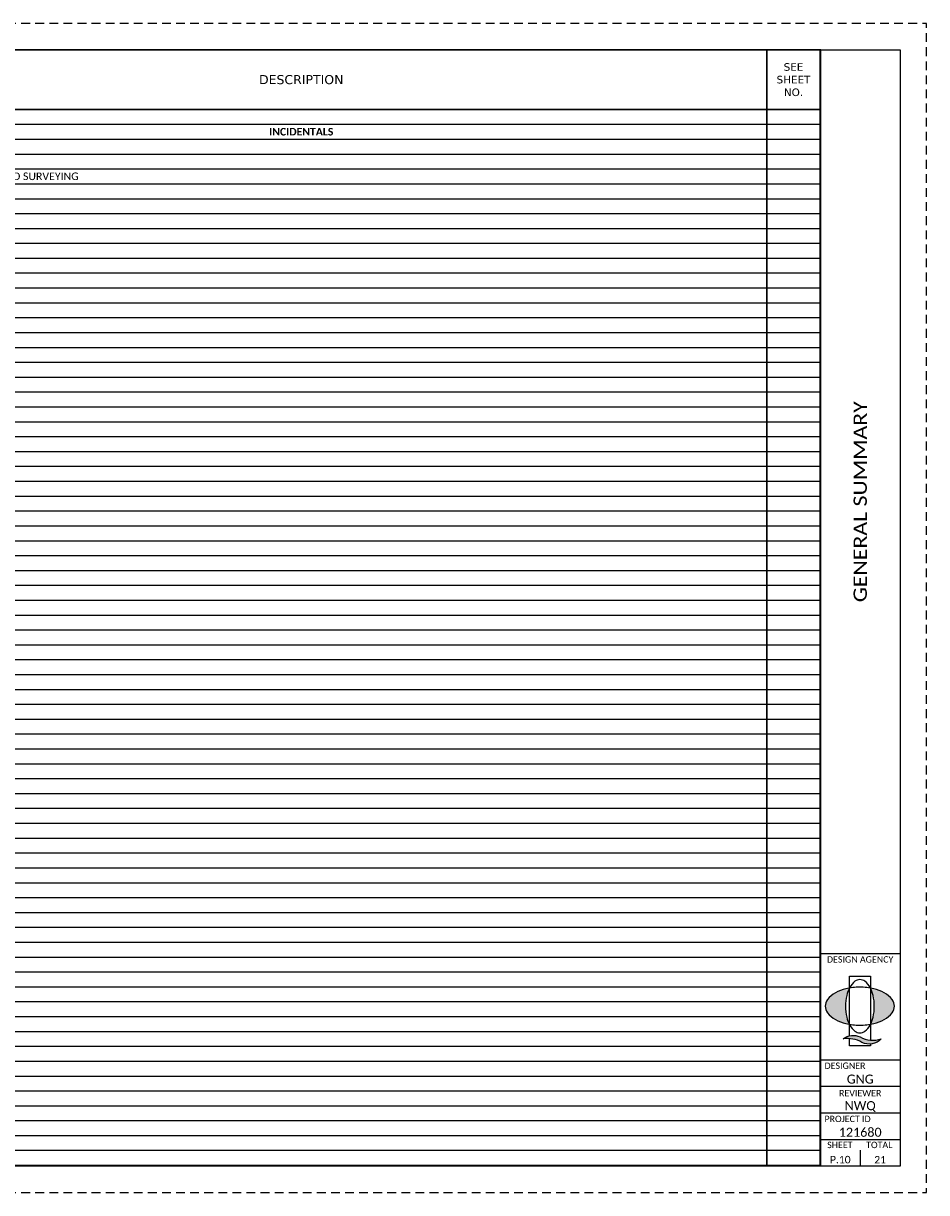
# Paper-space layout 'Layout1' of a CAD drawing. Header units: feet. Extents: x 0 to 34, y 0 to 22.
# Tile 2 of 2: x 17 to 34, y 0 to 22. Entities that reach past the tile are written whole.
import ezdxf
from ezdxf.enums import TextEntityAlignment as Align

# ---------------------------------------------------------------- set-up
doc = ezdxf.new("R2010")
doc.units = ezdxf.units.FT
doc.header["$MEASUREMENT"] = 0
doc.linetypes.add('cl20', pattern=[100, 5, -5, 80, -5, 5])
doc.linetypes.add('OhDOT_USTN3', pattern=[0.22, 0.165, -0.055])
for name, color, linetype in [('GE_X_CL_20', 7, 'cl20'), ('SH_Border', 7, 'Continuous'), ('SH_Cut_Line', 7, 'OhDOT_USTN3'), ('SH_Data', 7, 'Continuous'), ('SH_Hatch', 14, 'Continuous'), ('SH_TextM', 7, 'Continuous')]:
    doc.layers.add(name, color=color, linetype=linetype)
doc.styles.add('Font 70-Main Title', font='calibri.ttf', dxfattribs={"width": 1.15, "height": 0.25})
doc.styles.add('Slanted-Normal', font='calibrii.ttf', dxfattribs={"height": 0.14})
doc.styles.add('Straight Minimum (0.12) Font 30', font='calibri.ttf', dxfattribs={"height": 0.12})
doc.styles.add('Straight Sub-Title (0.17) Font 30', font='calibri.ttf', dxfattribs={"height": 0.17})
doc.styles.add('Straight-Normal', font='calibri.ttf', dxfattribs={"height": 0.14})
doc.styles.add('Straight-Sub Title', font='calibri.ttf', dxfattribs={"height": 0.17})

# ---------------------------------------------------------------- blocks, each defined once
blk = doc.blocks.new('A$C1697e795')
at = {"layer": 'SH_Hatch'}
for points in [[(-0.1098, 0.0898, -0.0615), (-0.0881, 0.1507), (-0.0881, 0.1523, 0.014092), (-0.1171, 0.1465, 0.069705), (-0.2053, 0.1131, 0.105975), (-0.2716, 0.0557, 0.163104), (-0.29, 0.0008, 0.163049), (-0.2716, -0.0541, 0.105975), (-0.2053, -0.1115, 0.069705), (-0.1171, -0.145, 0.014089), (-0.0881, -0.1507, -0.061487), (-0.1098, -0.0898, -0.054987), (-0.1197, 0, -0.054987)], [(0.1108, 0.0898, 0.0615), (0.0891, 0.1507), (0.0891, 0.1523, -0.014092), (0.1182, 0.1465, -0.069705), (0.2063, 0.1131, -0.105975), (0.2727, 0.0557, -0.163104), (0.2911, 0.0008, -0.163049), (0.2727, -0.0541, -0.105975), (0.2063, -0.1115, -0.069705), (0.1182, -0.145, -0.014089), (0.0891, -0.1507, 0.061487), (0.1108, -0.0898, 0.054987), (0.1207, 0, 0.054987)], [(0.0015, -0.2566, 0.297692), (-0.1396, -0.2731, -0.180432), (0.0164, -0.3024, 0.32264), (0.179, -0.273, -0.20237)]]:
    blk.add_hatch(color=256, dxfattribs=at).paths.add_polyline_path(points)
at = {"layer": 'SH_TextM'}
for points in [[(0.1106, -0.0898, 0.054987), (0.1206, 0, 0.054987), (0.1106, 0.0898, 0.0688), (0.0854, 0.1575, 0.105699), (0.0418, 0.2087, 0.165247), (0.0004, 0.2228, 0.165247), (-0.0409, 0.2087, 0.105699), (-0.0845, 0.1575, 0.0688), (-0.1098, 0.0898, 0.054987), (-0.1197, 0, 0.054987), (-0.1098, -0.0898, 0.0688), (-0.0845, -0.1575, 0.105699), (-0.0409, -0.2087, 0.165247), (0.0004, -0.2228, 0.165247), (0.0418, -0.2087, 0.105699), (0.0854, -0.1575, 0.0688)], [(-0.2053, -0.1115, 0.069705), (-0.1171, -0.145, 0.055931), (-0.0006, -0.158, 0.055931), (0.1159, -0.145, 0.069705), (0.2041, -0.1115, 0.105975), (0.2705, -0.0541, 0.163076), (0.2889, 0.0008, 0.163076), (0.2705, 0.0557, 0.105975), (0.2041, 0.1131, 0.069705), (0.1159, 0.1465, 0.055931), (-0.0006, 0.1596, 0.055931), (-0.1171, 0.1465, 0.069705), (-0.2053, 0.1131, 0.105975), (-0.2716, 0.0557, 0.163076), (-0.29, 0.0008, 0.163076), (-0.2716, -0.0541, 0.105975)], [(0.0164, -0.3024, 0.180432), (-0.1396, -0.2731, -0.297692), (0.0015, -0.2566, 0.20237), (0.179, -0.273, -0.32264)]]:
    blk.add_lwpolyline(points, format="xyb", close=True, dxfattribs=at)
for points in [[(-0.0881, -0.2469), (-0.0881, 0.2529), (0.0891, 0.2529), (0.0891, -0.2828)], [(0.0891, -0.3157), (0.0891, -0.332), (-0.0881, -0.332), (-0.0881, -0.2701)]]:
    blk.add_lwpolyline(points, dxfattribs=at)
blk = doc.blocks.new('BLKWO_NEW')
at = {"layer": 'SH_Border', "linetype": 'Continuous', "flags": 128}
blk.add_lwpolyline([(0.5, 21.5), (33.5, 21.5), (33.5, 0.5), (0.5, 0.5), (0.5, 21.5)], close=True, dxfattribs=at)
for points in [[(32, 21.5), (32, 0.5)], [(32, 4.5), (33.5, 4.5)], [(32, 2.5), (33.5, 2.5)], [(32, 2), (33.5, 2)], [(32, 1.5), (33.5, 1.5)], [(32, 1), (33.5, 1)]]:
    blk.add_lwpolyline(points, dxfattribs=at)
at = {"layer": 'SH_Border'}
blk.add_lwpolyline([(32.75, 0.8), (32.75, 0.5)], dxfattribs=at)
at = {"layer": 'SH_Cut_Line', "color": 7, "linetype": 'OhDOT_USTN3', "flags": 128}
blk.add_lwpolyline([(0, 0), (34, 0), (34, 22), (0, 22), (0, 0)], close=True, dxfattribs=at)
at = {"layer": 'SH_Border', "xscale": 2.25, "yscale": 2.25, "zscale": 2.25}
blk.add_blockref('A$C1697e795', (32.744, 3.506), dxfattribs=at)
at = {"layer": 'SH_Data', "char_height": 0.12, "style": 'Straight Minimum (0.12) Font 30'}
for s, insert, width, attachment_point in [('DESIGN AGENCY', (32.124, 4.448), 1.94049, 1), ('DESIGNER', (32.078, 2.448), 1.0279, 1), ('REVIEWER', (32.75, 1.931), 1.0279, 2), ('PROJECT ID', (32.078, 1.447), 1.27835, 1), ('SHEET', (32.129, 0.957), 1.0279, 1), ('TOTAL', (32.862, 0.957), 1.0279, 1)]:
    blk.add_mtext(s, dxfattribs=dict(at, insert=insert, width=width, attachment_point=attachment_point))
at = {"layer": 'SH_Data', "style": 'Font 70-Main Title', "width": 1.15, "flags": 8}
blk.add_attdef('TITLEAREA2T', text='', height=0.25, rotation=90, dxfattribs=at).set_placement((32.75, 13), align=Align.MIDDLE_CENTER)
at = {"layer": 'SH_Data', "style": 'Straight-Sub Title'}
for tag, p in [('XXX', (32.75, 2)), ('XXX', (32.75, 1.5)), ('XXXXXX', (32.75, 1))]:
    blk.add_attdef(tag, text='', height=0.17, dxfattribs=at).set_placement(p, align=Align.BOTTOM_CENTER)
at = {"layer": 'SH_Data', "style": 'Straight Sub-Title (0.17) Font 30', "flags": 8}
blk.add_attdef('PROJECT', text='', height=0.25, rotation=90, dxfattribs=at).set_placement((0.721, 0.55), align=Align.MIDDLE_LEFT)
at = {"layer": 'SH_Data', "style": 'Straight-Normal'}
for tag, p in [('SHEETNO', (32.375, 0.551)), ('SHEETTOTAL', (33.125, 0.549))]:
    blk.add_attdef(tag, text='', height=0.14, dxfattribs=at).set_placement(p, align=Align.CENTER)
blk = doc.blocks.new('*A979')
at = {"layer": 'GE_X_CL_20', "color": 7, "linetype": 'Continuous', "ltscale": 0.083333, "const_width": 0.0208}
for points in [[(19.302, -13.281), (19.302, 0), (0, 0), (0, -13.281)], [(3.812, 0), (3.812, -13.281)], [(4.448, 0), (4.448, -13.281)], [(5.229, 0), (5.229, -13.281)], [(6.01, 0), (6.01, -13.281)], [(6.792, 0), (6.792, -13.281)], [(7.573, 0), (7.573, -13.281)], [(18.667, 0), (18.667, -13.281)], [(0.635, -0.354), (0.635, -13.281)], [(1.271, -0.354), (1.271, -13.281)], [(1.906, -0.354), (1.906, -13.281)], [(2.542, -0.354), (2.542, -13.281)], [(3.177, -0.354), (3.177, -13.281)], [(0, -0.708), (19.302, -0.708)]]:
    blk.add_lwpolyline(points, dxfattribs=at)
at = {"layer": 'GE_X_CL_20', "color": 7, "linetype": 'Continuous', "ltscale": 0.083333}
for points in [[(0, -0.354), (4.448, -0.354)], [(0, -0.885), (19.302, -0.885)], [(0, -1.062), (19.302, -1.062)], [(0, -1.24), (19.302, -1.24)], [(0, -1.417), (19.302, -1.417)], [(0, -1.594), (19.302, -1.594)], [(0, -1.771), (19.302, -1.771)], [(0, -1.948), (19.302, -1.948)], [(0, -2.125), (19.302, -2.125)], [(0, -2.302), (19.302, -2.302)], [(0, -2.479), (19.302, -2.479)], [(0, -2.656), (19.302, -2.656)], [(0, -2.833), (19.302, -2.833)], [(0, -3.01), (19.302, -3.01)], [(0, -3.188), (19.302, -3.188)], [(0, -3.365), (19.302, -3.365)], [(0, -3.542), (19.302, -3.542)], [(0, -3.719), (19.302, -3.719)], [(0, -3.896), (19.302, -3.896)], [(0, -4.073), (19.302, -4.073)], [(0, -4.25), (19.302, -4.25)], [(0, -4.427), (19.302, -4.427)], [(0, -4.604), (19.302, -4.604)], [(0, -4.781), (19.302, -4.781)], [(0, -4.958), (19.302, -4.958)], [(0, -5.135), (19.302, -5.135)], [(0, -5.312), (19.302, -5.312)], [(0, -5.49), (19.302, -5.49)], [(0, -5.667), (19.302, -5.667)], [(0, -5.844), (19.302, -5.844)], [(0, -6.021), (19.302, -6.021)], [(0, -6.198), (19.302, -6.198)], [(0, -6.375), (19.302, -6.375)], [(0, -6.552), (19.302, -6.552)], [(0, -6.729), (19.302, -6.729)], [(0, -6.906), (19.302, -6.906)], [(0, -7.083), (19.302, -7.083)], [(0, -7.26), (19.302, -7.26)], [(0, -7.438), (19.302, -7.438)], [(0, -7.615), (19.302, -7.615)], [(0, -7.792), (19.302, -7.792)], [(0, -7.969), (19.302, -7.969)], [(0, -8.146), (19.302, -8.146)], [(0, -8.323), (19.302, -8.323)], [(0, -8.5), (19.302, -8.5)], [(0, -8.677), (19.302, -8.677)], [(0, -8.854), (19.302, -8.854)], [(0, -9.031), (19.302, -9.031)], [(0, -9.208), (19.302, -9.208)], [(0, -9.385), (19.302, -9.385)], [(0, -9.562), (19.302, -9.562)], [(0, -9.74), (19.302, -9.74)], [(0, -9.917), (19.302, -9.917)], [(0, -10.094), (19.302, -10.094)], [(0, -10.271), (19.302, -10.271)], [(0, -10.448), (19.302, -10.448)], [(0, -10.625), (19.302, -10.625)], [(0, -10.802), (19.302, -10.802)], [(0, -10.979), (19.302, -10.979)], [(0, -11.156), (19.302, -11.156)], [(0, -11.333), (19.302, -11.333)], [(0, -11.51), (19.302, -11.51)], [(0, -11.688), (19.302, -11.688)], [(0, -11.865), (19.302, -11.865)], [(0, -12.042), (19.302, -12.042)], [(0, -12.219), (19.302, -12.219)], [(0, -12.396), (19.302, -12.396)], [(0, -12.573), (19.302, -12.573)], [(0, -12.75), (19.302, -12.75)], [(0, -12.927), (19.302, -12.927)], [(0, -13.104), (19.302, -13.104)], [(0, -13.281), (19.302, -13.281)]]:
    blk.add_lwpolyline(points, dxfattribs=at)
at = {"layer": 'GE_X_CL_20', "color": 7, "attachment_point": 5, "style": 'Slanted-Normal'}
for s, insert, char_height, width in [('\\fVerdana|b0|i0|c0|p34;SHEET NUMBER', (1.906, -0.177), 0.10833, 3.72917), ('\\fVerdana|b0|i0|c0|p34;PART.', (4.13, -0.177), 0.10833, 0.55208), ('\\fVerdana|b0|i0|c0|p34;ITEM', (5.62, -0.177), 0.10833, 0.69792), ('\\fVerdana|b0|i0|c0|p34;GRAND', (6.401, -0.177), 0.10833, 0.69792), ('\\fVerdana|b0|i0|c0|p34;SEE SHEET NO.', (18.984, -0.354), 0.09028, 0.55208), ('\\fVerdana|b0|i0|c0|p34;ITEM', (4.839, -0.354), 0.10833, 0.69792), ('\\fVerdana|b0|i0|c0|p34;UNIT', (7.182, -0.354), 0.10833, 0.69792), ('\\fVerdana|b0|i0|c0|p34;DESCRIPTION', (13.12, -0.354), 0.10833, 11.01042), ('\\fCalibri|b0|i0|c0|p34;P.05', (0.318, -0.531), 0.09028, 0.55208), ('\\fCalibri|b0|i0|c0|p34;P.06', (0.953, -0.531), 0.09028, 0.55208), ('\\fCalibri|b0|i0|c0|p34;P.08', (1.589, -0.531), 0.09028, 0.55208), ('\\fCalibri|b0|i0|c0|p34;P.13', (2.224, -0.531), 0.09028, 0.55208), ('\\fCalibri|b0|i0|c0|p34;P.19', (2.859, -0.531), 0.09028, 0.55208), ('\\fCalibri|b0|i0|c0|p34;P.21', (3.495, -0.531), 0.09028, 0.55208), ('\\fCalibri|b0|i0|c0|p34;01/ENH', (4.13, -0.531), 0.08125, 0.55208), ('\\fVerdana|b0|i0|c0|p34;EXT', (5.62, -0.531), 0.10833, 0.69792), ('\\fVerdana|b0|i0|c0|p34;TOTAL', (6.401, -0.531), 0.10833, 0.69792)]:
    blk.add_mtext(s, dxfattribs=dict(at, insert=insert, char_height=char_height, width=width))
at = {"layer": 'GE_X_CL_20', "color": 7, "char_height": 0.09028, "style": 'Slanted-Normal'}
for s, insert, attachment_point in [('\\fCalibri|b1|i0|c0|p34;INCIDENTALS', (13.12, -0.974), 5), ('\\fCalibri|b0|i0|c0|p34;LS', (0.953, -1.151), 5), ('\\fCalibri|b0|i0|c0|p34;LS', (4.13, -1.151), 5), ('\\fCalibri|b0|i0|c0|p34;614', (4.839, -1.151), 5), ('\\fCalibri|b0|i0|c0|p34;11000', (5.62, -1.151), 5), ('\\fCalibri|b0|i0|c0|p34;LS', (6.401, -1.151), 5), ('\\fCalibri|b0|i0|c0|p34;MAINTAINING TRAFFIC', (7.615, -1.151), 4), ('\\fCalibri|b0|i0|c0|p34;3', (4.13, -1.328), 5), ('\\fCalibri|b0|i0|c0|p34;619', (4.839, -1.328), 5), ('\\fCalibri|b0|i0|c0|p34;16000', (5.62, -1.328), 5), ('\\fCalibri|b0|i0|c0|p34;3', (6.401, -1.328), 5), ('\\fCalibri|b0|i0|c0|p34;MNTH', (7.182, -1.328), 5), ('\\fCalibri|b0|i0|c0|p34;FIELD OFFICE, TYPE A', (7.615, -1.328), 4), ('\\fCalibri|b0|i0|c0|p34;LS', (4.13, -1.505), 5), ('\\fCalibri|b0|i0|c0|p34;623', (4.839, -1.505), 5), ('\\fCalibri|b0|i0|c0|p34;10000', (5.62, -1.505), 5), ('\\fCalibri|b0|i0|c0|p34;LS', (6.401, -1.505), 5), ('\\fCalibri|b0|i0|c0|p34;CONSTRUCTION LAYOUT STAKES AND SURVEYING', (7.615, -1.505), 4), ('\\fCalibri|b0|i0|c0|p34;LS', (4.13, -1.682), 5), ('\\fCalibri|b0|i0|c0|p34;624', (4.839, -1.682), 5), ('\\fCalibri|b0|i0|c0|p34;10000', (5.62, -1.682), 5), ('\\fCalibri|b0|i0|c0|p34;LS', (6.401, -1.682), 5), ('\\fCalibri|b0|i0|c0|p34;MOBILIZATION', (7.615, -1.682), 4)]:
    blk.add_mtext(s, dxfattribs=dict(at, insert=insert, attachment_point=attachment_point))

psp = doc.layouts.get("Layout1")

# ---------------------------------------------------------------- block references
at = {"layer": 'GE_X_CL_20', "xscale": 1.58, "yscale": 1.58, "zscale": 1.58}
psp.add_blockref('*A979', (1.5, 21.5), dxfattribs=at)
at = {"layer": 'SH_Border'}
ref = psp.add_blockref('BLKWO_NEW', (0, 0), dxfattribs=at)
ref.add_attrib('TITLEAREA2T', 'GENERAL SUMMARY', dxfattribs={"layer": 'SH_Data', "height": 0.25, "rotation": 90, "style": 'Font 70-Main Title', "width": 1.15}).set_placement((32.75, 13), align=Align.MIDDLE_CENTER)
ref.add_attrib('XXX', 'GNG', dxfattribs={"layer": 'SH_Data', "height": 0.17, "style": 'Straight-Sub Title'}).set_placement((32.75, 2), align=Align.BOTTOM_CENTER)
ref.add_attrib('XXX', 'NWQ', dxfattribs={"layer": 'SH_Data', "height": 0.17, "style": 'Straight-Sub Title'}).set_placement((32.75, 1.5), align=Align.BOTTOM_CENTER)
ref.add_attrib('XXXXXX', '121680', dxfattribs={"layer": 'SH_Data', "height": 0.17, "style": 'Straight-Sub Title'}).set_placement((32.75, 1), align=Align.BOTTOM_CENTER)
ref.add_attrib('SHEETTOTAL', '21', dxfattribs={"layer": 'SH_Data', "height": 0.14, "style": 'Straight-Normal'}).set_placement((33.125, 0.549), align=Align.CENTER)
ref.add_attrib('SHEETNO', 'P.10', dxfattribs={"layer": 'SH_Data', "height": 0.14, "style": 'Straight-Normal'}).set_placement((32.375, 0.551), align=Align.CENTER)

doc.saveas('drawing.dxf')
